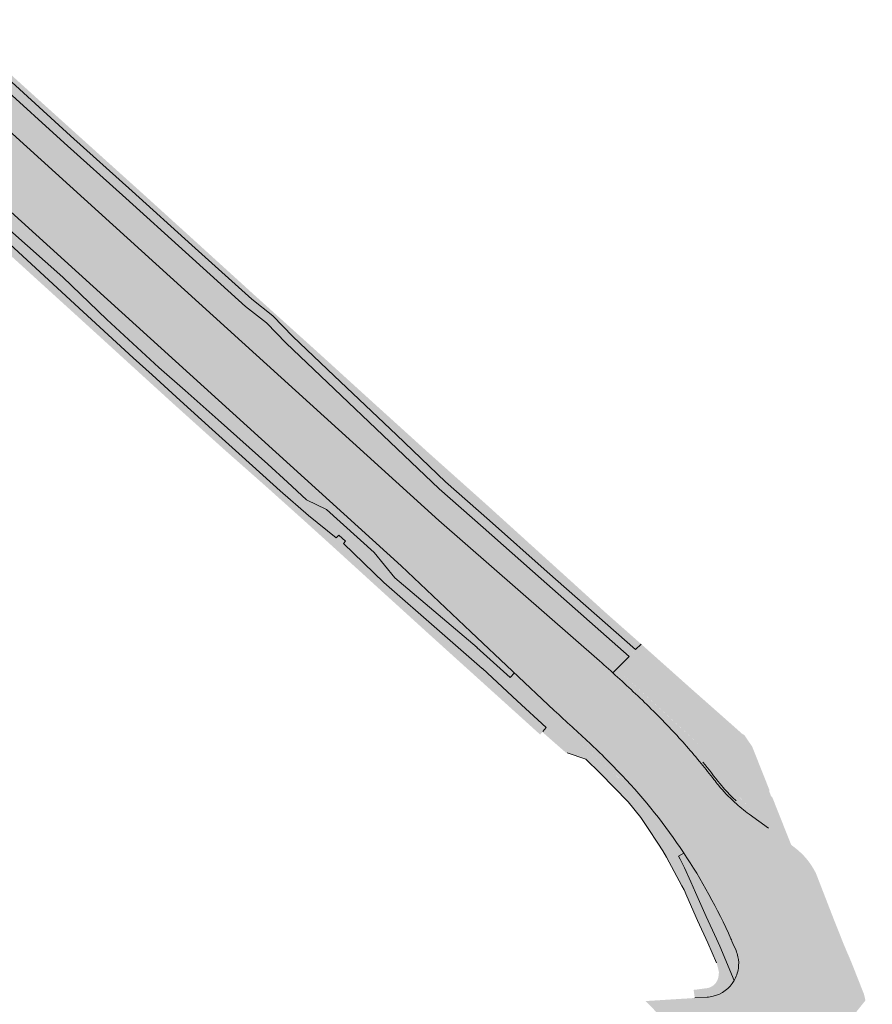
# Model space of a CAD drawing. Header units: millimetres. Extents: x 4385 to 11928, y 17253 to 36963.
# Tile 11 of 256: x 6245 to 6448, y 18180 to 18414. Entities that reach past the tile are written whole.
import ezdxf

# ---------------------------------------------------------------- set-up
doc = ezdxf.new("R2010")
doc.units = ezdxf.units.MM
doc.layers.add('ГП_реконстр_Ботаническая$0$ГП_дороги_УДС', color=205, linetype='Continuous', lineweight=5)
for name, color, linetype, lineweight, true_color, transparency in [('ГП_реконстр_Ботаническая$0$ГП_дороги_штриховка_УДС', 7, 'Continuous', 0, 0xe2d4db, 0.5), ('ГП_реконстр_Ботаническая$0$ГП_озел_проект_УДС', 7, 'Continuous', 0, 0xbedfd7, 0.5), ('ГП_реконстр_Ботаническая$0$ГП_тротуары_штриховка_УДС', 7, 'Continuous', 0, 0xd3c4ab, 0.5)]:
    doc.layers.add(name, color=color, linetype=linetype, lineweight=lineweight, true_color=true_color, transparency=transparency)

# ---------------------------------------------------------------- blocks, each defined once
blk = doc.blocks.new('ГП_реконстр_Ботаническая')
at = {"layer": 'ГП_реконстр_Ботаническая$0$ГП_дороги_штриховка_УДС'}
h = blk.add_hatch(color=256, dxfattribs=at)
h.dxf.hatch_style = 1
h.paths.add_polyline_path([(5951.33, 18657.45), (5951.35, 18657.14), (5951.64, 18656.84), (5951.9, 18656.84), (6036.94, 18565.76), (6039.75, 18562.75), (6040.38, 18562.07), (6040.99, 18561.41), (6055.31, 18546.17), (6064.09, 18536.96), (6064.76, 18536.2), (6065.34, 18535.38), (6065.45, 18535.19), (6065.88, 18534.4), (6066, 18534.15), (6066.15, 18533.79), (6066.26, 18533.5), (6066.34, 18533.29), (6066.42, 18533.03), (6066.46, 18532.92), (6066.49, 18532.8), (6066.57, 18532.5), (6066.61, 18532.36), (6066.63, 18532.25), (6066.67, 18532.09), (6066.72, 18531.85), (6066.76, 18531.57), (6066.81, 18531.25), (6066.85, 18530.8), (6066.88, 18530.3), (6066.88, 18529.75), (6066.82, 18528.96), (6066.73, 18528.27), (6066.61, 18527.71), (6066.5, 18527.29), (6066.34, 18526.78), (6066.18, 18526.36), (6065.97, 18525.86), (6065.77, 18525.45), (6065.66, 18525.25), (6065.56, 18525.07), (6065.42, 18524.83), (6065.28, 18524.61), (6065.22, 18524.52), (6065.03, 18524.24), (6064.86, 18524), (6064.57, 18523.64), (6064.4, 18523.44), (6064.24, 18523.26, -0.015298), (6063.81, 18522.82), (6063.21, 18522.26), (6063.16, 18522.22), (6063.02, 18522.07), (6063.02, 18522.08), (6062.66, 18521.72), (6062.15, 18521.24), (6062.15, 18521.24), (6061.78, 18520.9), (6061.79, 18520.9), (6061.27, 18520.41), (6061.27, 18520.42), (6060.9, 18520.07), (6060.3, 18519.51), (6066.76, 18512.95), (6066.88, 18513.07, -0.383573), (6086.98, 18513.48), (6089.53, 18510.96), (6090.11, 18510.37, 0.003984), (6112.89, 18487.88, 0.005304), (6143.75, 18458.52, -0.286378), (6145.4, 18452.39), (6145.35, 18452.35), (6145.1, 18452.16), (6142.56, 18450.17), (6142.54, 18450.19), (6142.52, 18450.17), (6142.92, 18449.83), (6142.92, 18449.84), (6145.24, 18447.85), (6145.81, 18447.37), (6145.81, 18447.37), (6146.19, 18447.04), (6147.1, 18447.89), (6147.1, 18447.89, -0.088685), (6148.88, 18449.03, -0.291792), (6155.23, 18447.91, 0.001359), (6163.3, 18440.55), (6170.07, 18434.41, -0.211834), (6172.04, 18429.96), (6172.04, 18429.96, -0.002374), (6172.04, 18429.9), (6172.04, 18429.51), (6172.02, 18429.3), (6171.97, 18429.06, -0.02128), (6171.87, 18428.55, -0.122036), (6170.53, 18426), (6170.39, 18425.83), (6172.59, 18423.84), (6173.92, 18422.64), (6174.05, 18422.77), (6174.11, 18422.83, -0.096382), (6175.95, 18424.19), (6175.98, 18424.16, -0.127892), (6178.96, 18424.68, -0.164918), (6182.49, 18423.14), (6335.84, 18284.05), (6355.39, 18265.6), (6362.78, 18258.62), (6372.27, 18249.66, -0.001222), (6376.5, 18245.81, -0.003667), (6380.63, 18241.98, -0.006112), (6384.62, 18238.13, -0.008552), (6388.45, 18234.21), (6388.45, 18234.21), (6388.45, 18234.21, -0.003293), (6389.7, 18232.87, -0.067693), (6411.08, 18202.11, -0.013298), (6414.27, 18195.44, -0.004801), (6415.49, 18192.62, -0.008155), (6415.59, 18192.38, -0.244864), (6414.75, 18185.03), (6414.72, 18185), (6414.72, 18185, -0.009556), (6414.55, 18184.75), (6414.43, 18184.59), (6414.44, 18184.59), (6414.42, 18184.55), (6414.39, 18184.51), (6414.06, 18184.1), (6414.01, 18184.03), (6414, 18184.04), (6413.62, 18183.62), (6413.61, 18183.62), (6413.23, 18183.32), (6413.11, 18183.24), (6413.11, 18183.24), (6412.92, 18183.11, -0.001901), (6412.87, 18183.08), (6412.88, 18183.07), (6412.75, 18182.99, -0.030609), (6411.92, 18182.47, -0.062751), (6410.06, 18181.75, -0.062185), (6408.77, 18181.54), (6405.71, 18181.35), (6405.68, 18181.35), (6404.15, 18181.25), (6397.85, 18180.86), (6393.97, 18180.62), (6405.73, 18168.67), (6406.18, 18168.93), (6406.88, 18169.03), (6407.08, 18169.05), (6409.6, 18169.22), (6412.98, 18169.44, -0.034107), (6415.02, 18169.44, -0.038686), (6417.31, 18169.1, -0.028153), (6418.93, 18168.64, -0.078355), (6423.05, 18166.42, -0.074096), (6426.14, 18163.26, -0.034226), (6427.22, 18161.52), (6427.64, 18161.66), (6434.89, 18144.37), (6447.89, 18148.52), (6447.49, 18149.78), (6442.84, 18164.37), (6442.43, 18165.5), (6442.25, 18166.05), (6442.2, 18166.22), (6442.28, 18166.27, -0.019156), (6442, 18167.18), (6441.96, 18167.3, -0.038098), (6441.62, 18169.17), (6441.61, 18169.27, -0.171245), (6443.61, 18177.35), (6443.64, 18177.39), (6443.95, 18177.88), (6444.33, 18178.35), (6446.2, 18180.69), (6446.25, 18180.75), (6446.16, 18181.24), (6446, 18181.91), (6445.86, 18182.4), (6445.16, 18184.16), (6444.76, 18185.17), (6444.33, 18186.25), (6443.59, 18188.14), (6443.56, 18188.22), (6443.16, 18189.24), (6442.97, 18189.71), (6442.96, 18189.74), (6442.29, 18191.31), (6442.15, 18191.63), (6441.95, 18192.1), (6441.81, 18192.42), (6441.29, 18193.65), (6441.26, 18193.72), (6441.15, 18193.98), (6439.32, 18198.57), (6438.98, 18199.42), (6436.37, 18206.14), (6435.62, 18208.08), (6434.75, 18210.32), (6434.51, 18210.92), (6434.51, 18210.94), (6434.27, 18211.41), (6434.23, 18211.48), (6434.01, 18211.87), (6433.94, 18212), (6433.83, 18212.17), (6433.79, 18212.24), (6433.66, 18212.45), (6433.3, 18213.02), (6433.01, 18213.43), (6432.93, 18213.53), (6432.83, 18213.67), (6432.67, 18213.89), (6432.59, 18213.99), (6432.28, 18214.38), (6432.21, 18214.47), (6431.83, 18214.91), (6431.48, 18215.28), (6431.46, 18215.3), (6431.01, 18215.75), (6430.99, 18215.77), (6430.92, 18215.84), (6430.8, 18215.95), (6430.62, 18216.11), (6430.3, 18216.4), (6430.25, 18216.45), (6430.22, 18216.48), (6430.11, 18216.57), (6429.71, 18216.89), (6429.47, 18217.08), (6429.37, 18217.16), (6429.21, 18217.29), (6429.16, 18217.32), (6428.61, 18217.72), (6428.19, 18218.03), (6427.78, 18218.33), (6427.76, 18218.35), (6427.59, 18218.47), (6427.22, 18218.74), (6426.81, 18219.04), (6426.25, 18219.45), (6425.85, 18219.75), (6425.66, 18219.88), (6425.28, 18220.16), (6424.88, 18220.46), (6424.64, 18220.63), (6424.31, 18220.87), (6423.91, 18221.17), (6423.18, 18221.69), (6423.18, 18221.69), (6418.6, 18225.03, -0.027923), (6415.15, 18227.86, -0.043938), (6410.42, 18233.04, 0.018714), (6403.03, 18241.98, 0.007018), (6400.09, 18245.19), (6400.08, 18245.19, 0.008557), (6395.87, 18249.5, 0.006112), (6391.6, 18253.63, 0.00163), (6389.69, 18255.41), (6387.6, 18257.34), (6386.57, 18258.28), (6386.32, 18258.51, 0.000942), (6383.02, 18261.52), (6383.02, 18261.51), (6383.02, 18261.52), (6345.9, 18293.87), (6344.83, 18294.8), (6286.15, 18348.02), (6190.65, 18434.64), (6172.7, 18450.92, -0.001381), (6164.56, 18458.35, -0.195179), (6162.63, 18462.42, -0.175524), (6163.8, 18466.34, -0.000717), (6164.07, 18466.7), (6164.13, 18466.76), (6164.25, 18466.89), (6164.27, 18466.92), (6164.9, 18467.62), (6165.26, 18468.02), (6166.44, 18469.36), (6166.97, 18470.08), (6168.95, 18469.22), (6169.65, 18468.63), (6172.66, 18471.94), (6164.1, 18478.23), (6163.91, 18477.77), (6163.36, 18476.66), (6163.24, 18476.44), (6162.98, 18476.04), (6162.7, 18475.62), (6162.31, 18475.01), (6161.09, 18473.76), (6159.66, 18472.02), (6159.44, 18471.79), (6159.12, 18471.45, -0.411676), (6150.68, 18471.2, -0.002265), (6137.54, 18483.6, -0.005859), (6104.07, 18516.21), (6103.44, 18516.63), (6103.34, 18516.72), (6100.16, 18519.38), (6093.51, 18526.37), (6093.49, 18526.38), (6093.73, 18526.6, -0.002756), (6078.37, 18542.32, -0.000041), (6078.15, 18542.56), (6077.78, 18542.93, -0.000394), (6075.6, 18545.2, -0.000182), (6074.59, 18546.25), (6074.6, 18546.33), (6074.66, 18546.74), (6074.3, 18547.14), (6073.92, 18547.07), (6073.82, 18547.05, -0.003457), (6054.86, 18567.08), (6052.34, 18569.78), (6052.34, 18569.78), (6052.48, 18570.06), (6052.02, 18570.55), (6051.69, 18570.48), (6051.69, 18570.48), (6050.18, 18572.09), (5954.58, 18674.48), (5937.82, 18671.91)])
at = {"layer": 'ГП_реконстр_Ботаническая$0$ГП_озел_проект_УДС'}
h = blk.add_hatch(color=256, dxfattribs=at)
h.dxf.hatch_style = 1
h.paths.add_polyline_path([(6391.59, 18264.14), (6384.7, 18270.21), (6370.63, 18282.64), (6356.88, 18294.84), (6346.42, 18304.03), (6334.73, 18315.15), (6319.84, 18329.31), (6310.09, 18338.6), (6305.39, 18343.46), (6300.28, 18347.45), (6286.1, 18360.31), (6271.94, 18373.1), (6257.28, 18386.3), (6242.31, 18399.87), (6228.07, 18412.79), (6224.42, 18416.03), (6212.38, 18426.9), (6197.34, 18440.48), (6182.67, 18453.81), (6179.15, 18457.02), (6170.4, 18464.98), (6168.53, 18466.69), (6168.99, 18467.22), (6169.02, 18467.19), (6169.34, 18467.56), (6171.19, 18465.87), (6172.72, 18464.48), (6183.12, 18455.03), (6198.22, 18441.32), (6212.66, 18428.31), (6225.34, 18416.81), (6227.57, 18414.79), (6237.98, 18405.43), (6247.79, 18396.53), (6261.56, 18384.12), (6274.62, 18372.35), (6287.89, 18360.31), (6301.58, 18347.86), (6310.87, 18339.5), (6315.13, 18335.66), (6328.81, 18323.22), (6342.49, 18310.83), (6356.15, 18298.63), (6376.53, 18280.17), (6384.3, 18273.1), (6392.91, 18265.49)])
h = blk.add_hatch(color=256, dxfattribs=at)
h.dxf.hatch_style = 1
h.paths.add_polyline_path([(6162.63, 18462.43, 0.195408), (6164.56, 18458.35, 0.001381), (6172.7, 18450.92), (6190.65, 18434.64), (6191.39, 18433.98), (6192.94, 18432.58), (6196.03, 18429.8), (6197.41, 18428.54), (6199.21, 18426.9), (6200.39, 18425.83), (6201.93, 18424.42), (6202.3, 18424.08), (6283.5, 18350.43), (6285.68, 18348.48), (6295.49, 18339.63), (6306.2, 18329.97), (6316.01, 18321.11), (6327.56, 18310.58), (6339.1, 18300.06), (6344.27, 18295.31), (6344.83, 18294.8), (6345.9, 18293.87), (6383.02, 18261.52, 0.000001), (6383.01, 18261.52), (6383.02, 18261.52, -0.000915), (6386.22, 18258.6), (6386.22, 18258.6), (6386.76, 18259.16), (6386.95, 18259.35), (6387.04, 18259.44), (6388.45, 18260.87), (6389.42, 18261.86), (6390.05, 18262.5), (6369.13, 18280.94), (6355.39, 18293.15), (6344.9, 18302.36), (6333.17, 18313.53), (6318.35, 18327.61), (6308.53, 18336.97), (6306.25, 18339.34), (6303.85, 18341.73), (6301.75, 18343.46), (6298.88, 18345.69), (6284.59, 18358.64), (6270.44, 18371.42), (6255.77, 18384.63), (6240.8, 18398.2), (6226.48, 18411.14), (6210.87, 18425.23), (6195.83, 18438.81), (6181.11, 18452.18), (6176.57, 18456.32), (6175.55, 18457.23), (6173.12, 18459.38), (6165.79, 18465.89)])
h = blk.add_hatch(color=256, dxfattribs=at)
h.dxf.hatch_style = 1
h.paths.add_polyline_path([(6182.49, 18423.14, 0.164918), (6178.96, 18424.68), (6178.69, 18424.52), (6178.08, 18424.16), (6177.65, 18423.91), (6177.04, 18423.55), (6176.8, 18423.41), (6182.37, 18418.3), (6185.82, 18415.1), (6191.8, 18409.55), (6195.1, 18406.49), (6196.6, 18405.11), (6196.75, 18404.97), (6208.31, 18394.62), (6210.4, 18392.79), (6222.56, 18382.14), (6223.37, 18381.43), (6223.43, 18381.38), (6224.57, 18380.35), (6232.91, 18372.81), (6242.56, 18364.1), (6242.82, 18363.87), (6255.39, 18352.68), (6259.74, 18348.53), (6270.23, 18338.62), (6278.24, 18331.23), (6284.51, 18325.72), (6289.93, 18320.96), (6292.31, 18318.86), (6292.37, 18318.8), (6296.18, 18315.41), (6304.2, 18308.25), (6304.23, 18308.22), (6304.23, 18308.21), (6308.84, 18303.96), (6313.34, 18299.8), (6313.39, 18299.76), (6313.4, 18299.75), (6314.42, 18299.25), (6318.12, 18297.43), (6318.12, 18297.43), (6321.71, 18295.67), (6329.43, 18287.23), (6334.33, 18281.19), (6334.35, 18281.17), (6345.33, 18271.89), (6345.64, 18271.63), (6346.02, 18271.3), (6346.56, 18270.85), (6346.94, 18270.53), (6347.47, 18270.07), (6347.86, 18269.75), (6348.39, 18269.3), (6348.77, 18268.97), (6348.88, 18268.88), (6349.31, 18268.52), (6349.69, 18268.2), (6350.23, 18267.74), (6350.61, 18267.42), (6351.15, 18266.97), (6351.53, 18266.64), (6352.07, 18266.19), (6352.45, 18265.87), (6352.98, 18265.41), (6353.37, 18265.09), (6353.9, 18264.64), (6355.39, 18265.6), (6335.84, 18284.05)])
h = blk.add_hatch(color=256, dxfattribs=at)
h.dxf.hatch_style = 1
h.paths.add_polyline_path([(6368.91, 18243.96), (6355.74, 18255.86), (6342.22, 18268.07), (6328.9, 18280.18), (6318.78, 18289.39), (6313.06, 18294.57), (6303.68, 18302.98), (6293.95, 18311.57), (6281.94, 18322.37), (6273.65, 18329.92), (6263.74, 18338.96), (6255.33, 18346.61), (6240.31, 18360.28), (6237.18, 18363.08), (6222.06, 18376.58), (6215.59, 18382.35), (6208.16, 18389.08), (6197.25, 18398.98), (6185.92, 18409.26), (6176.83, 18417.5), (6177.94, 18418.99), (6180.64, 18416.56), (6187.1, 18410.5), (6195.22, 18402.87), (6208.74, 18390.84), (6211.95, 18387.99), (6222.89, 18378.22), (6237.43, 18365.33), (6241.78, 18361.48), (6255.94, 18348.43), (6267.89, 18337.44), (6272.15, 18333.52), (6279.92, 18326.47), (6283.48, 18323.24), (6295.34, 18312.49), (6304.48, 18304.27), (6313.81, 18296.05), (6320.44, 18290.72), (6321.03, 18291.37), (6322.64, 18289.91), (6322.13, 18289.34), (6331.71, 18280.08), (6355.16, 18259.7), (6370.21, 18245.72), (6370.33, 18245.61), (6369.45, 18244.55)])
h = blk.add_hatch(color=256, dxfattribs=at)
h.dxf.hatch_style = 1
h.paths.add_polyline_path([(6344.27, 18295.31), (6286.15, 18348.02), (6283.5, 18350.43), (6285.68, 18348.48), (6295.49, 18339.63), (6306.2, 18329.97), (6316.01, 18321.11), (6327.56, 18310.58), (6339.1, 18300.06)])
h = blk.add_hatch(color=256, dxfattribs=at)
h.dxf.hatch_style = 1
h.paths.add_polyline_path([(6361.75, 18257.52), (6360.47, 18258.68), (6356.33, 18262.44), (6353.9, 18264.64), (6355.39, 18265.6), (6362.78, 18258.62)])
h = blk.add_hatch(color=256, dxfattribs=at)
h.dxf.hatch_style = 1
h.paths.add_polyline_path([(6414.52, 18194.88, 0.000958), (6414.27, 18195.44, 0.013298), (6411.08, 18202.11, 0.028527), (6403.08, 18215.79), (6401.8, 18215.02), (6401.9, 18214.84), (6402.17, 18214.35), (6402.18, 18214.34), (6402.19, 18214.32), (6403.01, 18212.69), (6403.24, 18212.25), (6403.28, 18212.17), (6403.41, 18211.91), (6403.75, 18211.16), (6404.05, 18210.52), (6404.26, 18210.07), (6404.55, 18209.43), (6404.74, 18209), (6404.76, 18208.97), (6404.81, 18208.84), (6404.94, 18208.55), (6405.04, 18208.33), (6405.24, 18207.87), (6405.32, 18207.67), (6405.51, 18207.22), (6405.67, 18206.86), (6405.69, 18206.81), (6405.71, 18206.76), (6405.85, 18206.43), (6405.88, 18206.37), (6405.98, 18206.14), (6405.99, 18206.13), (6405.99, 18206.12), (6408.41, 18200.71), (6410.88, 18195.37), (6411.61, 18193.65), (6415.03, 18185.47), (6415.19, 18185.78), (6415.36, 18186.11), (6415.54, 18186.53), (6415.71, 18187), (6415.84, 18187.42), (6415.96, 18187.92), (6416.04, 18188.4), (6416.1, 18189.01), (6416.12, 18189.45), (6416.11, 18189.87), (6416.07, 18190.37), (6416.01, 18190.8), (6415.92, 18191.27), (6415.79, 18191.77), (6415.63, 18192.26), (6415.49, 18192.62)])
at = {"layer": 'ГП_реконстр_Ботаническая$0$ГП_тротуары_штриховка_УДС'}
h = blk.add_hatch(color=256, dxfattribs=at)
h.dxf.hatch_style = 1
h.paths.add_polyline_path([(6346.41, 18304.04), (6345.6, 18304.81), (6341.81, 18308.42), (6340.22, 18309.92), (6338.71, 18311.36), (6336.51, 18313.45), (6334.73, 18315.15), (6328.59, 18320.98), (6310.09, 18338.6), (6305.39, 18343.46), (6300.28, 18347.45), (6297.35, 18350.12), (6293.26, 18353.82), (6291, 18355.87), (6284.54, 18361.71), (6280.39, 18365.47), (6271.94, 18373.1), (6270.51, 18374.39), (6261.25, 18382.73), (6257.28, 18386.3), (6249.52, 18393.33), (6242.31, 18399.87), (6227.99, 18412.81), (6212.38, 18426.9), (6197.34, 18440.48), (6182.63, 18453.85), (6168.53, 18466.69), (6168.99, 18467.22), (6166.43, 18469.34), (6164.14, 18466.74), (6165.79, 18465.89), (6180.9, 18452.48), (6195.15, 18439.55), (6211.01, 18425.24), (6217.52, 18419.35), (6226.46, 18411.26), (6240.84, 18398.3), (6255.84, 18384.74), (6270.33, 18371.65), (6284.51, 18358.8), (6298.11, 18346.44), (6303.85, 18341.73), (6308.46, 18337.14), (6309.91, 18335.76), (6318.16, 18327.89), (6318.16, 18327.88), (6345.16, 18302.27), (6355.49, 18293.15), (6359.91, 18289.27), (6361.25, 18290.96), (6361.25, 18290.96), (6356.88, 18294.84)])
h = blk.add_hatch(color=256, dxfattribs=at)
h.dxf.hatch_style = 1
h.paths.add_polyline_path([(6301.75, 18343.46), (6298.88, 18345.69), (6284.59, 18358.64), (6270.44, 18371.42), (6255.77, 18384.63), (6240.8, 18398.2), (6226.48, 18411.14), (6210.87, 18425.23), (6195.83, 18438.81), (6181.11, 18452.18), (6176.57, 18456.32), (6180.9, 18452.48), (6180.97, 18452.41), (6195.15, 18439.55), (6195.58, 18439.15), (6211.01, 18425.24), (6217.52, 18419.35), (6226.47, 18411.26), (6238.18, 18400.7), (6240.84, 18398.3), (6255.79, 18384.79), (6255.84, 18384.74), (6270.33, 18371.65), (6284.51, 18358.8), (6298.11, 18346.44)])
h = blk.add_hatch(color=256, dxfattribs=at)
h.dxf.hatch_style = 1
h.paths.add_polyline_path([(6360.47, 18258.68), (6353.9, 18264.64), (6334.33, 18281.19), (6329.43, 18287.23), (6321.71, 18295.67), (6314.42, 18299.25), (6313.39, 18299.76), (6313.34, 18299.8), (6304.23, 18308.21), (6296.18, 18315.41), (6292.31, 18318.86), (6289.93, 18320.96), (6278.24, 18331.23), (6270.23, 18338.62), (6259.74, 18348.53), (6255.39, 18352.68), (6242.56, 18364.1), (6232.91, 18372.81), (6224.57, 18380.35), (6223.37, 18381.43), (6222.56, 18382.14), (6208.31, 18394.62), (6196.75, 18404.97), (6185.82, 18415.1), (6176.8, 18423.41), (6173.91, 18422.63), (6177.99, 18419.05), (6182.65, 18414.67), (6195.44, 18402.68), (6217.46, 18383.07), (6220.91, 18379.99), (6230.38, 18371.57), (6235.34, 18367.18), (6241.78, 18361.48), (6249.11, 18354.73), (6257.09, 18347.37), (6263.3, 18341.66), (6276.63, 18329.45), (6281.99, 18324.59), (6296.27, 18311.64), (6298.03, 18310.05), (6307.13, 18301.9), (6313.81, 18296.05), (6320.43, 18290.72), (6321.03, 18291.37), (6322.64, 18289.91), (6322.13, 18289.34), (6332, 18279.83), (6353.19, 18261.42), (6355.16, 18259.7), (6370.33, 18245.61), (6372.36, 18247.84)])
h = blk.add_hatch(color=256, dxfattribs=at)
h.dxf.hatch_style = 1
h.paths.add_polyline_path([(6390.05, 18262.5), (6369.13, 18280.94), (6355.39, 18293.15), (6344.9, 18302.36), (6333.17, 18313.53), (6318.35, 18327.61), (6308.53, 18336.97), (6306.25, 18339.34), (6308.46, 18337.14), (6309.91, 18335.76), (6318.16, 18327.89), (6318.19, 18327.85), (6318.27, 18327.78), (6345.16, 18302.27), (6355.49, 18293.15), (6359.91, 18289.27), (6369.53, 18280.83), (6377.7, 18273.55), (6381.35, 18270.34), (6385.42, 18266.77), (6388.55, 18264), (6389.12, 18263.5), (6390.14, 18262.6)])
h = blk.add_hatch(color=256, dxfattribs=at)
h.dxf.hatch_style = 1
h.paths.add_polyline_path([(6387.8, 18267.48), (6385.72, 18269.31), (6384.91, 18270.03), (6383.8, 18271.01), (6382.91, 18271.79), (6382.25, 18272.37), (6381.66, 18272.9), (6378.11, 18276.02), (6373.19, 18280.36), (6370.62, 18282.63), (6369.9, 18283.27), (6368.86, 18284.2), (6365.43, 18287.25), (6361.25, 18290.96), (6359.91, 18289.27), (6369.53, 18280.83), (6377.7, 18273.55), (6385.42, 18266.77), (6388.55, 18264), (6390.14, 18262.6), (6391.59, 18264.14)])
h = blk.add_hatch(color=256, dxfattribs=at)
h.dxf.hatch_style = 1
h.paths.add_polyline_path([(6424.16, 18228.93), (6423.78, 18229.42), (6423.77, 18229.44), (6423.45, 18230.28), (6423.41, 18230.82), (6419.34, 18241.07), (6417.47, 18243.84), (6416.99, 18244.1), (6414.24, 18246.54), (6408.51, 18251.61), (6404.71, 18254.96), (6401.32, 18257.99), (6397.68, 18261.23), (6392.92, 18265.48), (6391.59, 18264.14), (6390.74, 18263.23), (6390.14, 18262.6), (6389.42, 18261.86), (6388.45, 18260.87), (6387.04, 18259.44), (6391.34, 18255.7), (6394, 18253.26), (6397.42, 18250.12), (6399.34, 18248.36), (6402.92, 18245.07), (6407.46, 18240.87), (6407.64, 18240.69), (6407.71, 18240.63), (6407.73, 18240.61), (6407.72, 18240.61), (6407.75, 18240.58), (6408.17, 18239.91), (6408.18, 18239.87), (6408.3, 18239.07), (6408.29, 18238.99), (6408.27, 18238.86), (6408.25, 18238.74), (6408.25, 18238.7), (6408.24, 18238.63), (6408.23, 18238.61), (6408.18, 18238.48), (6407.96, 18238.04), (6407.88, 18237.93), (6407.72, 18237.73), (6410.71, 18234.73), (6411.71, 18233.72), (6412.21, 18233.23), (6413.13, 18232.3), (6413.4, 18232.03), (6416.26, 18229.16), (6416.8, 18228.6), (6418.43, 18226.84), (6418.66, 18226.59), (6419.8, 18225.36), (6420.05, 18225.09), (6421.92, 18223.07), (6422.91, 18222), (6423.09, 18221.85), (6423.37, 18221.62), (6423.91, 18221.17), (6424.31, 18220.87), (6424.64, 18220.63), (6424.88, 18220.46), (6425.28, 18220.16), (6425.66, 18219.88), (6425.85, 18219.75), (6426.25, 18219.45), (6426.81, 18219.04), (6427.22, 18218.74), (6427.59, 18218.47), (6427.76, 18218.35), (6427.78, 18218.33), (6428.19, 18218.03), (6428.61, 18217.72)])
h = blk.add_hatch(color=256, dxfattribs=at)
h.dxf.hatch_style = 1
edge = h.paths.add_edge_path()
edge.add_arc((6287.3, 18138.87), 139, 33.599, 43.308)
edge.add_arc((6272.11, 18124.36), 160, 43.3572, 45.3171)
edge.add_arc((6224.86, 18076.59), 227.2, 45.3171, 46.7178)
edge.add_arc((6117.36, 17962.44), 384, 46.7178, 47.5582)
edge.add_arc((5588.29, 17383.87), 1168, 47.55824, 47.83839)
edge.add_line((6372.27, 18249.66), (6362.78, 18258.62))
edge.add_line((6362.78, 18258.62), (6361.75, 18257.51))
edge.add_line((6361.75, 18257.51), (6372.36, 18247.84))
edge.add_line((6372.36, 18247.84), (6379.48, 18241.44))
edge.add_line((6379.48, 18241.44), (6380.74, 18240.3))
edge.add_line((6380.74, 18240.3), (6380.89, 18240.16))
edge.add_line((6380.89, 18240.16), (6381.03, 18240.02))
edge.add_line((6381.03, 18240.02), (6381.96, 18239.12))
edge.add_line((6381.96, 18239.12), (6382.63, 18238.47))
edge.add_line((6382.63, 18238.47), (6384.3, 18236.83))
edge.add_line((6384.3, 18236.83), (6388.18, 18233.08))
edge.add_line((6388.18, 18233.08), (6388.85, 18232.41))
edge.add_line((6388.85, 18232.41), (6389.04, 18232.21))
edge.add_line((6389.04, 18232.21), (6389.05, 18232.2))
edge.add_line((6389.05, 18232.2), (6389.19, 18232.03))
edge.add_line((6389.19, 18232.03), (6389.78, 18231.28))
edge.add_line((6389.78, 18231.28), (6390.09, 18230.89))
edge.add_line((6390.09, 18230.89), (6390.53, 18230.34))
edge.add_line((6390.53, 18230.34), (6390.84, 18229.94))
edge.add_line((6390.84, 18229.94), (6391.27, 18229.39))
edge.add_line((6391.27, 18229.39), (6391.58, 18229))
edge.add_line((6391.58, 18229), (6392.02, 18228.45))
edge.add_line((6392.02, 18228.45), (6392.33, 18228.05))
edge.add_line((6392.33, 18228.05), (6392.77, 18227.5))
edge.add_line((6392.77, 18227.5), (6393.08, 18227.11))
edge.add_line((6393.08, 18227.11), (6393.51, 18226.56))
edge.add_line((6393.51, 18226.56), (6393.82, 18226.16))
edge.add_line((6393.82, 18226.16), (6393.96, 18225.99))
edge.add_line((6393.96, 18225.99), (6394.26, 18225.61))
edge.add_line((6394.26, 18225.61), (6394.57, 18225.22))
edge.add_line((6394.57, 18225.22), (6395.01, 18224.67))
edge.add_line((6395.01, 18224.67), (6395.32, 18224.28))
edge.add_line((6395.32, 18224.28), (6395.75, 18223.72))
edge.add_line((6395.75, 18223.72), (6396.06, 18223.33))
edge.add_line((6396.06, 18223.33), (6396.5, 18222.78))
edge.add_line((6396.5, 18222.78), (6396.81, 18222.39))
edge.add_line((6396.81, 18222.39), (6397.25, 18221.84))
edge.add_line((6397.25, 18221.84), (6397.43, 18221.6))
edge.add_line((6397.43, 18221.6), (6397.56, 18221.44))
edge.add_line((6397.56, 18221.44), (6397.77, 18221.17))
edge.add_line((6397.77, 18221.17), (6397.84, 18221.08))
edge.add_line((6397.84, 18221.08), (6397.88, 18221.03))
edge.add_line((6397.88, 18221.03), (6397.9, 18221.01))
edge.add_line((6397.9, 18221.01), (6398.3, 18220.5))
edge.add_line((6398.3, 18220.5), (6399.16, 18219.31))
edge.add_line((6399.16, 18219.31), (6399.21, 18219.24))
edge.add_line((6399.21, 18219.24), (6399.22, 18219.23))
edge.add_line((6399.22, 18219.23), (6399.24, 18219.21))
edge.add_line((6399.24, 18219.21), (6399.93, 18218.15))
edge.add_line((6399.93, 18218.15), (6400.55, 18217.2))
edge.add_line((6400.55, 18217.2), (6400.97, 18216.49))
edge.add_line((6400.97, 18216.49), (6401.09, 18216.28))
edge.add_line((6401.09, 18216.28), (6401.15, 18216.19))
edge.add_line((6401.15, 18216.19), (6401.2, 18216.09))
edge.add_line((6401.2, 18216.09), (6401.27, 18215.97))
edge.add_line((6401.27, 18215.97), (6401.37, 18215.8))
edge.add_line((6401.37, 18215.8), (6401.8, 18215.02))
edge.add_line((6401.8, 18215.02), (6403.08, 18215.79))
h = blk.add_hatch(color=256, dxfattribs=at)
h.dxf.hatch_style = 1
edge = h.paths.add_edge_path()
edge.add_arc((6224.86, 18076.59), 243.2, 45.3171, 46.7178, ccw=False)
edge.add_arc((6272.11, 18124.36), 176, 43.3561, 45.3171, ccw=False)
edge.add_line((6400.08, 18245.19), (6400.09, 18245.19))
edge.add_arc((6287.3, 18138.87), 155, 41.701, 43.3094, ccw=False)
edge.add_line((6403.03, 18241.98), (6404.8, 18240.37))
edge.add_line((6404.8, 18240.37), (6406.85, 18238.54))
edge.add_line((6406.85, 18238.54), (6407.72, 18237.73))
edge.add_line((6407.72, 18237.73), (6407.88, 18237.93))
edge.add_line((6407.88, 18237.93), (6407.96, 18238.04))
edge.add_line((6407.96, 18238.04), (6408.18, 18238.48))
edge.add_line((6408.18, 18238.48), (6408.23, 18238.61))
edge.add_line((6408.23, 18238.61), (6408.23, 18238.63))
edge.add_line((6408.23, 18238.63), (6408.25, 18238.7))
edge.add_line((6408.25, 18238.7), (6408.25, 18238.74))
edge.add_line((6408.25, 18238.74), (6408.27, 18238.86))
edge.add_line((6408.27, 18238.86), (6408.29, 18238.99))
edge.add_line((6408.29, 18238.99), (6408.3, 18239.07))
edge.add_line((6408.3, 18239.07), (6408.3, 18239.07))
edge.add_line((6408.3, 18239.07), (6408.3, 18239.07))
edge.add_line((6408.3, 18239.07), (6408.18, 18239.87))
edge.add_line((6408.18, 18239.87), (6408.17, 18239.91))
edge.add_line((6408.17, 18239.91), (6407.75, 18240.58))
edge.add_line((6407.75, 18240.58), (6407.71, 18240.62))
edge.add_line((6407.71, 18240.62), (6407.64, 18240.69))
edge.add_line((6407.64, 18240.69), (6407.63, 18240.7))
edge.add_line((6407.63, 18240.7), (6407.46, 18240.87))
edge.add_line((6407.46, 18240.87), (6391.33, 18255.69))
edge.add_line((6391.33, 18255.69), (6387.04, 18259.44))
edge.add_line((6387.04, 18259.44), (6386.95, 18259.35))
edge.add_line((6386.95, 18259.35), (6386.76, 18259.16))
edge.add_line((6386.76, 18259.16), (6386.22, 18258.6))
edge.add_line((6386.22, 18258.6), (6387.3, 18257.62))
edge.add_arc((6117.36, 17962.44), 400, 46.7178, 47.5582, ccw=False)
h = blk.add_hatch(color=256, dxfattribs=at)
h.dxf.hatch_style = 1
h.paths.add_polyline_path([(6370.34, 18245.61), (6369.57, 18244.7), (6369.45, 18244.55), (6369.6, 18244.42), (6374.86, 18239.81), (6375.01, 18239.68), (6375.31, 18239.57), (6375.31, 18239.58), (6379.78, 18238.08), (6379.81, 18238.04), (6383.17, 18234.77), (6389.85, 18227.96), (6392.86, 18224.26), (6394.62, 18221.61), (6395.94, 18219.61), (6396.05, 18219.45), (6396.92, 18218.14), (6397.05, 18217.94), (6397.22, 18217.67), (6398.09, 18216.36), (6398.95, 18214.83), (6399.32, 18214.15), (6399.37, 18214.06), (6400.47, 18212.01), (6401.26, 18210.55), (6402.21, 18208.75), (6402.63, 18207.97), (6402.97, 18207.32), (6403.12, 18207.02), (6403.29, 18206.65), (6403.3, 18206.64), (6403.8, 18205.52), (6406.34, 18199.83), (6406.36, 18199.78), (6408.64, 18194.87), (6408.69, 18194.75), (6408.82, 18194.46), (6409.35, 18193.2), (6410.54, 18190.43), (6410.72, 18189.93), (6410.83, 18189.69), (6413.11, 18189.25), (6413.01, 18189.48), (6412.92, 18189.71), (6412.79, 18190.02), (6412.74, 18190.13), (6412.61, 18190.44), (6412.54, 18190.59), (6412.52, 18190.64), (6412.48, 18190.73), (6412.27, 18191.24), (6412.12, 18191.6), (6412.08, 18191.7), (6412.01, 18191.85), (6411.8, 18192.35), (6411.61, 18192.82), (6411.34, 18193.46), (6411.14, 18193.92), (6410.87, 18194.57), (6410.67, 18195.03), (6410.53, 18195.37), (6410.44, 18195.57), (6410.4, 18195.67), (6410.21, 18196.14), (6409.93, 18196.78), (6409.74, 18197.24), (6409.47, 18197.89), (6409.27, 18198.35), (6409.2, 18198.53), (6409, 18199), (6408.8, 18199.46), (6408.53, 18200.11), (6408.34, 18200.57), (6408.27, 18200.73), (6408.06, 18201.22), (6407.87, 18201.68), (6407.59, 18202.33), (6407.4, 18202.79), (6407.26, 18203.12), (6407.13, 18203.44), (6406.93, 18203.9), (6406.82, 18204.16), (6406.66, 18204.55), (6406.46, 18205.01), (6406.37, 18205.21), (6406.18, 18205.65), (6405.98, 18206.12), (6405.98, 18206.14), (6405.88, 18206.37), (6405.85, 18206.43), (6405.71, 18206.76), (6405.69, 18206.81), (6405.67, 18206.86), (6405.51, 18207.22), (6405.32, 18207.66), (6405.23, 18207.87), (6405.04, 18208.33), (6404.94, 18208.55), (6404.81, 18208.84), (6404.76, 18208.97), (6404.74, 18209), (6404.55, 18209.43), (6404.25, 18210.06), (6404.04, 18210.52), (6403.74, 18211.16), (6403.27, 18212.17), (6403.24, 18212.25), (6403.01, 18212.69), (6402.19, 18214.32), (6402.18, 18214.34), (6402.17, 18214.35), (6401.9, 18214.84), (6401.8, 18215.02), (6401.37, 18215.8), (6401.27, 18215.97), (6401.2, 18216.09), (6401.15, 18216.19), (6401.09, 18216.28), (6400.97, 18216.49), (6400.55, 18217.2), (6399.93, 18218.15), (6399.24, 18219.21), (6399.22, 18219.23), (6399.21, 18219.24), (6399.16, 18219.31), (6398.3, 18220.5), (6397.9, 18221.01), (6397.88, 18221.03), (6397.84, 18221.08), (6397.77, 18221.17), (6397.56, 18221.44), (6397.43, 18221.6), (6397.25, 18221.84), (6396.81, 18222.39), (6396.5, 18222.78), (6396.06, 18223.33), (6395.75, 18223.72), (6395.32, 18224.28), (6395.01, 18224.67), (6394.57, 18225.22), (6394.26, 18225.61), (6393.96, 18225.99), (6393.82, 18226.16), (6393.51, 18226.56), (6393.08, 18227.11), (6392.77, 18227.5), (6392.33, 18228.05), (6392.02, 18228.45), (6391.58, 18229), (6391.27, 18229.39), (6390.84, 18229.94), (6390.53, 18230.34), (6390.09, 18230.89), (6389.78, 18231.28), (6389.19, 18232.03), (6389.05, 18232.2), (6389.04, 18232.21), (6388.99, 18232.27), (6388.84, 18232.4), (6372.24, 18247.72), (6370.33, 18245.61)])
h = blk.add_hatch(color=256, dxfattribs=at)
h.dxf.hatch_style = 1
h.paths.add_polyline_path([(6388.85, 18232.4), (6381.03, 18240.02), (6380.89, 18240.16), (6379.48, 18241.44), (6372.36, 18247.84), (6372.24, 18247.72)])
h = blk.add_hatch(color=256, dxfattribs=at)
h.dxf.hatch_style = 1
h.paths.add_polyline_path([(6410.42, 18233.04, 0.071949), (6418.6, 18225.03), (6423.9, 18221.16), (6423.91, 18221.17), (6423.37, 18221.61), (6423.09, 18221.85), (6422.91, 18222), (6421.92, 18223.07), (6420.05, 18225.08), (6419.8, 18225.36), (6418.65, 18226.59), (6418.42, 18226.84), (6416.57, 18228.81), (6416.44, 18228.95), (6415.99, 18229.41), (6415.09, 18230.31), (6414.26, 18231.16), (6413.4, 18232.02), (6413.13, 18232.29), (6412.2, 18233.23), (6411.71, 18233.72), (6410.71, 18234.73), (6407.72, 18237.73), (6406.85, 18238.54), (6404.8, 18240.37), (6403.03, 18241.98, -0.018714)])
h = blk.add_hatch(color=256, dxfattribs=at)
h.dxf.hatch_style = 1
h.paths.add_polyline_path([(6414.99, 18185.57), (6414.68, 18186.28), (6414.61, 18186.42), (6414.41, 18186.89), (6414.39, 18186.92), (6414.15, 18187.37), (6413.8, 18187.97), (6413.55, 18188.41), (6413.22, 18188.99), (6413.21, 18189), (6413.21, 18189.02), (6413.11, 18189.25), (6413.01, 18189.48), (6412.92, 18189.71), (6412.79, 18190.02), (6412.74, 18190.13), (6412.61, 18190.44), (6412.55, 18190.59), (6412.52, 18190.64), (6412.48, 18190.73), (6412.27, 18191.24), (6412.12, 18191.6), (6412.08, 18191.7), (6412.01, 18191.85), (6411.8, 18192.35), (6411.61, 18192.82), (6411.34, 18193.46), (6411.14, 18193.92), (6410.87, 18194.57), (6410.67, 18195.03), (6410.53, 18195.37), (6410.44, 18195.57), (6410.4, 18195.67), (6410.21, 18196.14), (6409.93, 18196.78), (6409.74, 18197.24), (6409.47, 18197.89), (6409.27, 18198.35), (6409.2, 18198.53), (6409, 18199), (6408.8, 18199.46), (6408.53, 18200.11), (6408.34, 18200.57), (6408.27, 18200.73), (6408.06, 18201.22), (6407.87, 18201.68), (6407.59, 18202.33), (6407.4, 18202.79), (6407.26, 18203.12), (6407.13, 18203.44), (6406.93, 18203.9), (6406.82, 18204.16), (6406.66, 18204.55), (6406.46, 18205.01), (6406.37, 18205.21), (6406.18, 18205.65), (6405.99, 18206.12), (6405.99, 18206.12), (6408.41, 18200.71), (6410.88, 18195.37), (6412.58, 18191.32)])
h = blk.add_hatch(color=256, dxfattribs=at)
h.dxf.hatch_style = 1
h.paths.add_polyline_path([(6411.24, 18188.35), (6411.42, 18187.47), (6411.35, 18186.69), (6411.29, 18186.31), (6411.25, 18186.16), (6411.08, 18185.63), (6410.91, 18185.3), (6410.72, 18184.98), (6410.4, 18184.62), (6410.21, 18184.44), (6410.02, 18184.29), (6409.92, 18184.21), (6409.43, 18183.93), (6408.9, 18183.73), (6405.78, 18183.31), (6405.41, 18183.28), (6405.67, 18181.39), (6406.11, 18181.42), (6406.2, 18181.43), (6406.88, 18181.53), (6406.9, 18181.53), (6407.39, 18181.6), (6408.09, 18181.71), (6408.58, 18181.78), (6409.2, 18181.88), (6409.27, 18181.89), (6409.33, 18181.9), (6409.77, 18181.96), (6410.2, 18182.01), (6410.22, 18182.02), (6410.47, 18182.08), (6410.73, 18182.14), (6410.85, 18182.18), (6410.95, 18182.21), (6411.61, 18182.44), (6411.69, 18182.47), (6411.78, 18182.5), (6412.07, 18182.64), (6412.68, 18182.96), (6412.69, 18182.97), (6412.75, 18183), (6412.87, 18183.08), (6412.87, 18183.08)])
h = blk.add_hatch(color=256, dxfattribs=at)
h.dxf.hatch_style = 1
edge = h.paths.add_edge_path()
edge.add_line((6414.55, 18184.75), (6414.59, 18184.81))
edge.add_line((6414.59, 18184.81), (6414.62, 18184.85))
edge.add_line((6414.62, 18184.85), (6414.74, 18185.03))
edge.add_line((6414.74, 18185.03), (6414.75, 18185.03))
edge.add_line((6414.75, 18185.03), (6415.03, 18185.47))
edge.add_line((6415.03, 18185.47), (6415.03, 18185.48))
edge.add_line((6415.03, 18185.48), (6414.99, 18185.57))
edge.add_line((6414.99, 18185.57), (6414.68, 18186.28))
edge.add_line((6414.68, 18186.28), (6414.61, 18186.42))
edge.add_line((6414.61, 18186.42), (6414.41, 18186.89))
edge.add_line((6414.41, 18186.89), (6414.39, 18186.92))
edge.add_line((6414.39, 18186.92), (6414.15, 18187.37))
edge.add_line((6414.15, 18187.37), (6413.8, 18187.97))
edge.add_line((6413.8, 18187.97), (6413.55, 18188.41))
edge.add_line((6413.55, 18188.41), (6413.22, 18188.99))
edge.add_line((6413.22, 18188.99), (6413.21, 18189))
edge.add_line((6413.21, 18189), (6413.21, 18189.02))
edge.add_line((6413.21, 18189.02), (6413.11, 18189.25))
edge.add_line((6413.11, 18189.25), (6410.83, 18189.69))
edge.add_line((6410.83, 18189.69), (6410.88, 18189.52))
edge.add_line((6410.88, 18189.52), (6410.96, 18189.29))
edge.add_line((6410.96, 18189.29), (6411.2, 18188.54))
edge.add_line((6411.2, 18188.54), (6411.24, 18188.35))
edge.add_line((6411.24, 18188.35), (6412.87, 18183.08))
edge.add_line((6412.87, 18183.08), (6412.92, 18183.11))
edge.add_arc((6408.12, 18189.51), 8, 306.9053, 323.4916)
h = blk.add_hatch(color=256, dxfattribs=at)
h.dxf.hatch_style = 1
h.paths.add_polyline_path([(6412.75, 18182.99), (6412.75, 18183), (6412.69, 18182.97), (6412.69, 18182.97), (6412.69, 18182.96), (6412.28, 18182.73), (6412.07, 18182.63), (6411.78, 18182.5), (6411.7, 18182.47), (6411.69, 18182.47), (6411.61, 18182.43), (6411.28, 18182.3), (6410.95, 18182.2), (6410.85, 18182.17), (6410.83, 18182.17), (6410.73, 18182.14), (6410.47, 18182.08), (6410.21, 18182.01), (6410.2, 18182.01), (6409.77, 18181.95), (6409.77, 18181.95), (6409.33, 18181.89), (6409.27, 18181.89), (6409.2, 18181.87), (6408.58, 18181.78), (6408.09, 18181.71), (6407.39, 18181.6), (6406.9, 18181.53), (6406.88, 18181.53), (6406.2, 18181.42), (6406.11, 18181.41), (6405.71, 18181.35), (6408.61, 18181.53, 0.140018)])
at = {"layer": 'ГП_реконстр_Ботаническая$0$ГП_дороги_УДС'}
for p, q in [((6308.85, 18303.95), (6313.4, 18299.75)), ((6307.13, 18301.9), (6313.81, 18296.05)), ((6383.02, 18261.52), (6344.83, 18294.8)), ((6352.43, 18268.4), (6335.84, 18284.05)), ((6372.27, 18249.66), (6352.43, 18268.4)), ((6392.92, 18265.48), (6391.59, 18264.14)), ((6390.05, 18262.5), (6386.22, 18258.6)), ((6423.18, 18221.69), (6418.6, 18225.03)), ((6411.61, 18193.65), (6415.03, 18185.48)), ((6405.68, 18181.35), (6408.61, 18181.53))]:
    blk.add_line(p, q, dxfattribs=at)
at = {"layer": 'ГП_реконстр_Ботаническая$0$ГП_дороги_УДС', "flags": 128}
for points in [[(6168.53, 18466.69), (6182.63, 18453.85), (6197.34, 18440.48), (6212.38, 18426.9), (6227.99, 18412.81), (6242.31, 18399.87), (6257.28, 18386.3), (6271.94, 18373.1), (6286.1, 18360.31), (6300.33, 18347.41), (6305.39, 18343.47), (6310.12, 18338.57), (6319.9, 18329.24), (6334.72, 18315.16), (6346.42, 18304.03), (6356.88, 18294.84), (6370.62, 18282.63), (6391.59, 18264.14)], [(6165.79, 18465.89), (6175.72, 18457.09), (6181.11, 18452.18), (6195.83, 18438.81), (6210.87, 18425.23), (6226.48, 18411.14), (6240.8, 18398.2), (6255.77, 18384.63), (6270.44, 18371.42), (6284.59, 18358.64), (6298.88, 18345.69), (6303.88, 18341.79), (6308.53, 18336.97), (6318.35, 18327.61), (6333.17, 18313.53), (6344.9, 18302.36), (6355.39, 18293.15), (6369.13, 18280.94), (6390.05, 18262.5)], [(6172.7, 18450.92), (6344.83, 18294.8)], [(6175.98, 18424.16), (6182.37, 18418.3), (6191.8, 18409.55), (6195.1, 18406.49), (6196.6, 18405.1), (6208.31, 18394.62), (6210.4, 18392.79), (6223.43, 18381.38), (6242.82, 18363.86), (6255.39, 18352.68), (6265.9, 18342.63), (6278.24, 18331.23), (6284.51, 18325.72), (6292.37, 18318.8), (6304.2, 18308.25), (6308.84, 18303.96)], [(6182.49, 18423.14), (6335.84, 18284.05)], [(6177.94, 18418.99), (6180.51, 18416.68), (6191.9, 18405.99), (6195.24, 18402.85), (6200.23, 18398.41), (6206.58, 18392.76), (6212.04, 18387.91), (6226.57, 18374.94), (6241.71, 18361.54), (6258.29, 18346.26), (6272.17, 18333.5), (6276.63, 18329.45), (6283.35, 18323.36), (6290.92, 18316.5), (6298.03, 18310.05), (6307.13, 18301.9)], [(6313.4, 18299.75), (6318.12, 18297.43), (6329.43, 18287.23), (6334.35, 18281.17), (6353.9, 18264.64)], [(6313.81, 18296.05), (6320.43, 18290.72), (6321.03, 18291.38), (6322.64, 18289.91), (6322.13, 18289.34), (6331.71, 18280.08), (6345.02, 18268.52), (6355.16, 18259.7), (6355.17, 18259.69)], [(6353.89, 18264.64), (6361.75, 18257.52), (6362.79, 18258.62)], [(6383.02, 18261.52), (6383.02, 18261.51)], [(6355.17, 18259.69), (6363.47, 18251.98), (6370.33, 18245.61), (6369.57, 18244.7)], [(6375.31, 18239.58), (6379.78, 18238.08), (6383.17, 18234.77), (6389.85, 18227.96), (6392.86, 18224.26)], [(6403.8, 18205.52), (6403.13, 18207.02), (6402.63, 18207.97), (6398.95, 18214.83), (6398.09, 18216.36), (6396.92, 18218.14), (6394.62, 18221.61), (6392.86, 18224.26)], [(6405.85, 18206.44), (6404.76, 18208.97), (6403.24, 18212.25), (6402.19, 18214.32), (6401.8, 18215.02), (6403.08, 18215.79)], [(6403.8, 18205.52), (6406.36, 18199.78), (6408.82, 18194.46), (6410.83, 18189.69)], [(6405.85, 18206.44), (6408.41, 18200.71), (6410.88, 18195.37), (6411.61, 18193.65)], [(6415.03, 18185.48), (6415.03, 18185.48)]]:
    blk.add_lwpolyline(points, dxfattribs=at)
at = {"layer": 'ГП_реконстр_Ботаническая$0$ГП_дороги_УДС'}
for points in [[(6407.22, 18237.07, -0.007789), (6410.23, 18233.29, 0.009925), (6411.3, 18231.93, 0.035053), (6415.15, 18227.86)], [(6407.61, 18237.39, -0.005977), (6411.68, 18232.25, 0.027813), (6414.66, 18229.01), (6415.49, 18228.23)]]:
    blk.add_lwpolyline(points, format="xyb", dxfattribs=at)
at = {"layer": 'ГП_реконстр_Ботаническая$0$ГП_дороги_УДС', "extrusion": (0, 0, -1)}
for centre, radius, start, end in [((-5588.29, 17383.87), 1184, 132.16161, 132.44176), ((-6117.36, 17962.44), 400, 132.4418, 133.2822), ((-6224.86, 18076.59), 243.2, 133.2822, 134.6829), ((-5588.29, 17383.87), 1168, 132.16161, 132.44176), ((-6272.11, 18124.36), 176, 134.6829, 136.6439), ((-6117.36, 17962.44), 384, 132.4418, 133.2822), ((-6287.3, 18138.87), 155, 136.6906, 140.687), ((-6224.86, 18076.59), 227.2, 133.2822, 134.6829), ((-6272.11, 18124.36), 160, 134.6829, 136.6439), ((-6287.3, 18138.87), 139, 136.6906, 155.9859), ((-6268.06, 18130.45), 160, 156.0326, 156.2535), ((-6268.06, 18130.45), 160, 156.2535, 157.1341), ((-6408.12, 18189.51), 8, 157.1341, 168.2413), ((-6408.12, 18189.51), 8, 168.2413, 187.9957), ((-6408.12, 18189.51), 8, 187.9957, 210.2359), ((-6408.12, 18189.51), 8, 210.2359, 255.9683), ((-6408.12, 18189.51), 8, 255.9407, 266.4753)]:
    blk.add_arc(centre, radius, start, end, dxfattribs=at)
at = {"layer": 'ГП_реконстр_Ботаническая$0$ГП_дороги_УДС'}
blk.add_arc((6442.19, 18257.34), 40, 227.476, 233.8737, dxfattribs=at)
at = {"layer": 'ГП_реконстр_Ботаническая$0$ГП_озел_проект_УДС'}
blk.add_solid([(6329.43, 18287.23), (6321.71, 18295.67), (6318.12, 18297.43)], dxfattribs=at)

msp = doc.modelspace()

# ---------------------------------------------------------------- block references
msp.add_blockref('ГП_реконстр_Ботаническая', (0, 0))

doc.saveas('drawing.dxf')
